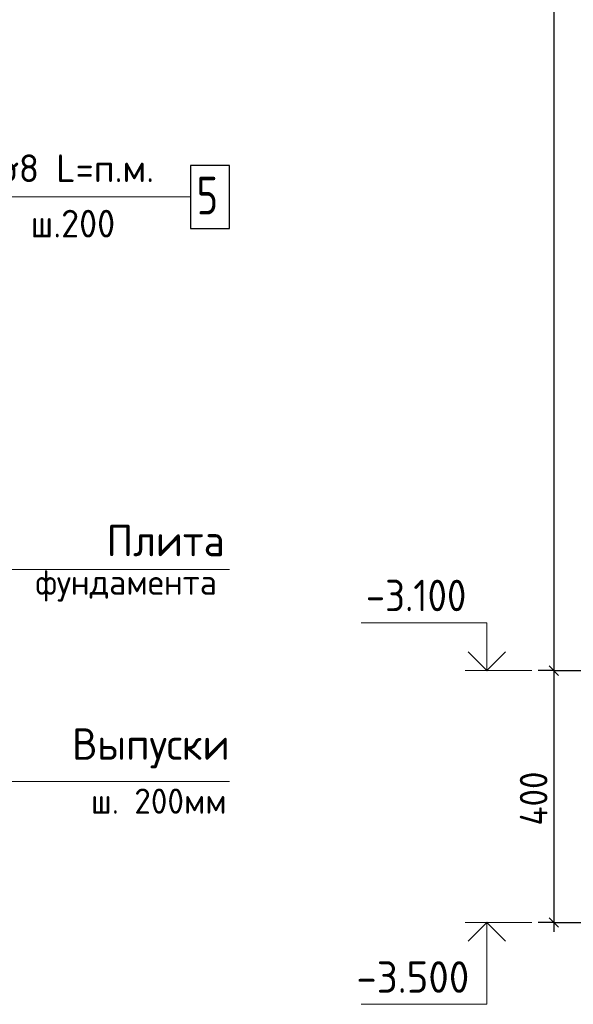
# Model space of a CAD drawing. Header units: millimetres. Extents: x 0 to 59400, y 0 to 42000.
# Tile 24 of 31: x 46994 to 51392, y 8418 to 16237. Entities that reach past the tile are written whole.
import ezdxf

# ---------------------------------------------------------------- set-up
doc = ezdxf.new("R2010")
doc.units = ezdxf.units.MM
for name, color, linetype, lineweight in [('Standard', 7, 'Continuous', 25), ('Позиционная метка диаметр_ шаг', 7, 'Continuous', 13), ('Позиционная метка линия выноска', 7, 'Continuous', 13), ('Стена фоновая арматура У1', 7, 'Continuous', 18)]:
    doc.layers.add(name, color=color, linetype=linetype, lineweight=lineweight)
doc.styles.add('ISOCPEUR', font='txt')

msp = doc.modelspace()

# ---------------------------------------------------------------- linework, layer by layer
at = {"layer": 'Standard', "color": 7, "linetype": 'Continuous', "lineweight": -3, "transparency": 33554687}
for p, q in [((51236.8, 24668.2), (51236.8, 11068.2)), ((51236.8, 11068.2), (51111.8, 11068.2)), ((51236.8, 11068.2), (51361.8, 11068.2)), ((51236.8, 11068.2), (51822.2, 11068.2)), ((51236.8, 11068.2), (51236.8, 9068.2)), ((51236.8, 9068.2), (51111.8, 9068.2)), ((51236.8, 9068.2), (51361.8, 9068.2)), ((51236.8, 9068.2), (51822.2, 9068.2)), ((51236.8, 9068.2), (51236.8, 8993.2))]:
    msp.add_line(p, q, dxfattribs=at)
at = {"layer": 'Standard', "color": 7, "linetype": 'Continuous', "lineweight": 25, "transparency": 33554687}
for p, q in [((51199.3, 11105.7), (51274.3, 11030.7)), ((51199.3, 9105.7), (51274.3, 9030.7))]:
    msp.add_line(p, q, dxfattribs=at)
at = {"layer": 'Standard', "color": 7, "linetype": 'Continuous', "lineweight": 13, "transparency": 33554687}
for p, q in [((51061.8, 11068.2), (50531.8, 11068.2)), ((51061.8, 9068.2), (50531.8, 9068.2))]:
    msp.add_line(p, q, dxfattribs=at)
for points in [[(50706.1, 11068.2), (50706.1, 11448.2), (49706.1, 11448.2)], [(50706.1, 9068.2), (50706.1, 8418.2), (49706.1, 8418.2)]]:
    msp.add_lwpolyline(points, dxfattribs=at)
at = {"layer": 'Standard', "color": 7, "linetype": 'Continuous', "lineweight": 35, "transparency": 33554687}
for points in [[(50854.6, 11216.7), (50706.1, 11068.2), (50557.6, 11216.7)], [(50854.6, 8919.8), (50706.1, 9068.2), (50557.6, 8919.8)]]:
    msp.add_lwpolyline(points, dxfattribs=at)
at = {"layer": 'Позиционная метка линия выноска', "color": 7, "linetype": 'Continuous', "lineweight": 13, "transparency": 33554687}
for points in [[(48344.8, 14830.4), (44891.1, 14830.4), (44578.9, 14518.2)], [(47694.8, 14830.4), (45491.1, 14830.4), (45178.9, 14518.2)], [(45755.2, 11068.2), (45755.2, 11871.1), (48659.8, 11871.1)], [(45128.9, 10186.6), (45670.2, 10186.6), (48659.8, 10186.6)]]:
    msp.add_lwpolyline(points, dxfattribs=at)
at = {"layer": 'Стена фоновая арматура У1', "color": 7, "linetype": 'Continuous', "lineweight": 25, "transparency": 33554687}
msp.add_lwpolyline([(48349.8, 14580.4), (48659.8, 14580.4), (48659.8, 15080.4), (48349.8, 15080.4), (48349.8, 14580.4)], dxfattribs=at)

# ---------------------------------------------------------------- texts
at = {"layer": 'Standard', "color": 7, "linetype": 'Continuous', "lineweight": 25, "transparency": 33554687, "char_height": 250, "attachment_point": 7, "style": 'ISOCPEUR'}
for s, insert, width in [('\\W0.90;-3.100', (49743.6, 11539.9), 1011.772), ('\\W0.95;-3.500', (49668.6, 8509.9), 1067.864)]:
    msp.add_mtext(s, dxfattribs=dict(at, insert=insert, width=width))
at = {"layer": 'Standard', "color": 7, "linetype": 'Continuous', "lineweight": 25, "transparency": 33554687, "insert": (51186.8, 9837.2), "char_height": 220, "width": 584.438, "attachment_point": 7, "rotation": 90, "style": 'ISOCPEUR'}
msp.add_mtext('\\W0.92;400', dxfattribs=at)
at = {"layer": 'Позиционная метка диаметр_ шаг', "color": 7, "linetype": 'Continuous', "lineweight": 25, "transparency": 33554687, "attachment_point": 7, "style": 'ISOCPEUR'}
for s, insert, char_height, width in [('\\W0.95;Плита', (47684.8, 11976.2), 250, 1093.334), ('\\W0.97;фундамента', (47118.1, 11616.2), 200, 1636.562), ('\\W0.96;Выпуски', (47409.8, 10291.7), 250, 1369.43), ('\\W0.96;ш. 200мм', (47559.8, 9931.7), 200, 1195.894)]:
    msp.add_mtext(s, dxfattribs=dict(at, insert=insert, char_height=char_height, width=width))
at = {"layer": 'Стена фоновая арматура У1', "color": 7, "linetype": 'Continuous', "lineweight": 13, "transparency": 33554687, "attachment_point": 7, "style": 'ISOCPEUR'}
for s, insert, char_height, width in [('\\W0.97;ø8 L=п.м. ', (46816.8, 14947.7), 220, 1491.878), ('\\W0.78;5', (48399.8, 14690.4), 300, 326.407), ('\\W0.95;ш.200 ', (47080.8, 14507.8), 220, 962.129)]:
    msp.add_mtext(s, dxfattribs=dict(at, insert=insert, char_height=char_height, width=width))

doc.saveas('drawing.dxf')
